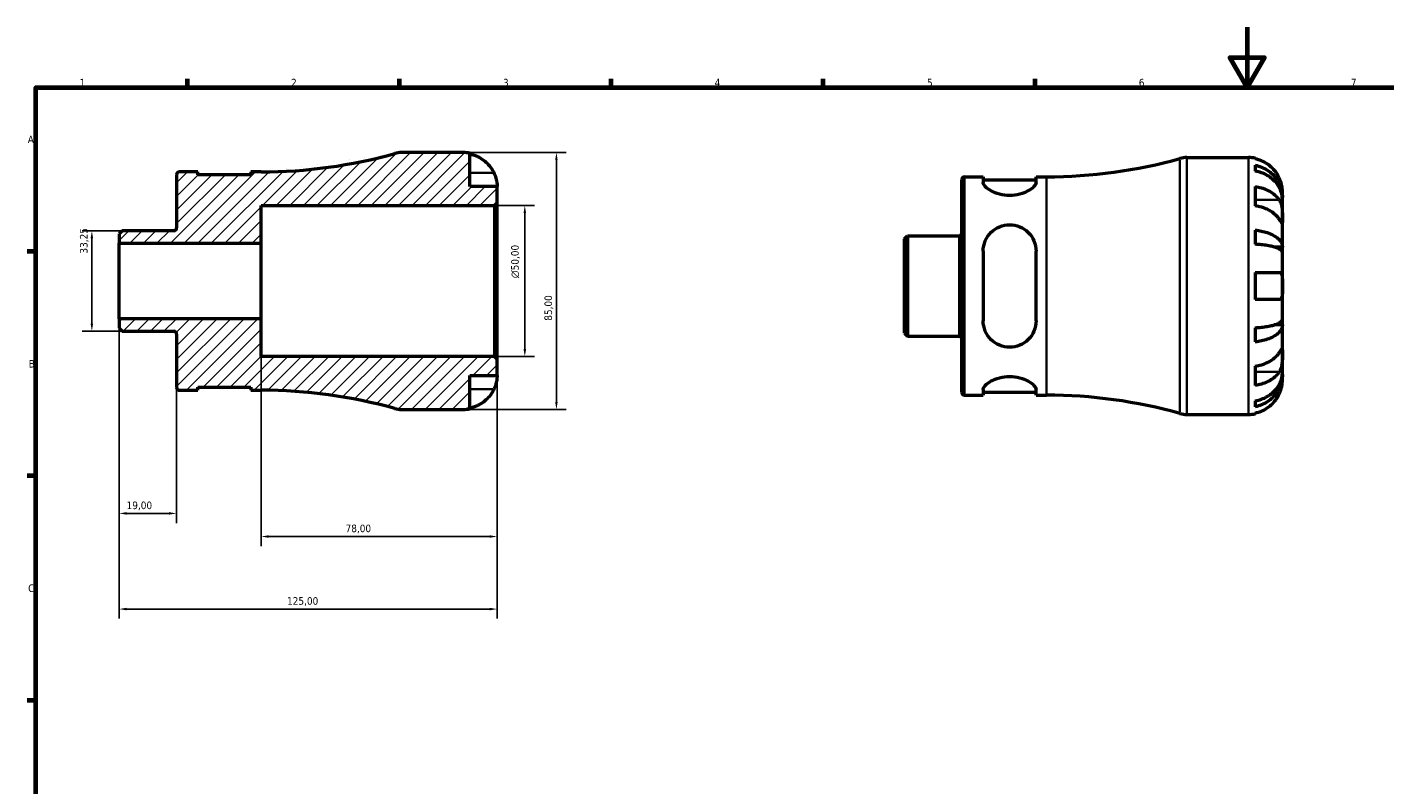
# Model space of a CAD drawing. Header units: millimetres. Extents: x 0 to 905, y 0 to 594.
# Tile 3 of 5: x 17 to 466, y 343 to 594. Entities that reach past the tile are written whole.
import ezdxf

# ---------------------------------------------------------------- set-up
doc = ezdxf.new("R2010")
doc.units = ezdxf.units.MM
for name, color, linetype, lineweight in [('Border (ISO)', 7, 'Continuous', 70), ('Dimension (ISO)', 7, 'Continuous', 25), ('Hatch (ISO)', 7, 'Continuous', 18), ('Visible (ISO)', 7, 'Continuous', 50), ('Visible Narrow (ISO)', 7, 'Continuous', 35)]:
    doc.layers.add(name, color=color, linetype=linetype, lineweight=lineweight)
doc.styles.add('Note Text (ISO)', font='tahoma.ttf')
doc.dimstyles.new('Default (ISO)', dxfattribs={"dimtxt": 2.5, "dimasz": 2.5, "dimexe": 3.175, "dimexo": 0, "dimgap": 0.762, "dimtad": 1, "dimrnd": 1e-08, "dimzin": 0, "dimtxsty": 'Note Text (ISO)', "dimcen": 0.09, "dimdle": 10, "dimclrd": 256, "dimclre": 256, "dimclrt": 232, "dimazin": 0, "dimtfac": 1.40208, "dimtmove": 0, "dimatfit": 3, "dimfxl": 1, "dimtolj": 1, "dimtzin": 0, "dimlwd": -1, "dimlwe": -1, "dimarcsym": 0})

# ---------------------------------------------------------------- blocks, each defined once
blk = doc.blocks.new('Borders Default Border')
at = {"layer": 'Border (ISO)'}
for p, q in [((70.08, 574), (70.08, 576.9)), ((140.17, 574), (140.17, 576.9)), ((210.25, 574), (210.25, 576.9)), ((280.33, 574), (280.33, 576.9)), ((350.42, 574), (350.42, 576.9)), ((20, 519.75), (17.1, 519.75)), ((20, 445.5), (17.1, 445.5)), ((20, 371.25), (17.1, 371.25))]:
    blk.add_line(p, q, dxfattribs=at)
at = {"layer": 'Border (ISO)', "flags": 128}
for points in [[(420.5, 594), (420.5, 574), (414.73, 584), (426.27, 584), (420.5, 574)], [(20, 20), (20, 574), (821, 574), (821, 20), (20, 20)]]:
    blk.add_lwpolyline(points, dxfattribs=at)
at = {"layer": 'Border (ISO)', "color": 232, "true_color": 0xca0064, "char_height": 2.5, "attachment_point": 7, "style": 'Note Text (ISO)'}
for s, insert in [('1', (34.48, 574.4)), ('2', (104.37, 574.4)), ('3', (174.43, 574.35)), ('4', (244.42, 574.4)), ('5', (314.64, 574.35)), ('6', (384.66, 574.35)), ('7', (454.77, 574.4)), ('A', (17.29, 555.62)), ('B', (17.59, 481.37)), ('C', (17.43, 407.08))]:
    blk.add_mtext(s, dxfattribs=dict(at, insert=insert))
blk = doc.blocks.new('*D7')
at = {"layer": 'Defpoints', "color": 0, "transparency": 16777216}
for p in [(38.5, 526.62), (48.5, 526.62), (48.5, 493.38)]:
    blk.add_point(p, dxfattribs=at)
at = {"layer": 'Dimension (ISO)', "transparency": 16777216}
for p, q in [((48.5, 526.62), (35.32, 526.62)), ((38.5, 495.88), (38.5, 524.12)), ((48.5, 493.38), (35.32, 493.38))]:
    blk.add_line(p, q, dxfattribs=at)
for points in [[(38.08, 524.12), (38.91, 524.12), (38.5, 526.62)], [(38.08, 495.88), (38.91, 495.88), (38.5, 493.38)]]:
    blk.add_solid(points, dxfattribs=at)
at = {"layer": 'Dimension (ISO)', "color": 232, "true_color": 0xca0064, "transparency": 16777216, "insert": (34.56, 519.08), "char_height": 2.5, "attachment_point": 1, "rotation": 90, "style": 'Note Text (ISO)'}
blk.add_mtext('\\A1;33,25', dxfattribs=at)
blk = doc.blocks.new('*D8')
at = {"layer": 'Defpoints', "color": 0, "transparency": 16777216}
for p in [(94.5, 497.5), (172.5, 484.15), (94.5, 425.47)]:
    blk.add_point(p, dxfattribs=at)
at = {"layer": 'Dimension (ISO)', "transparency": 16777216}
for p, q in [((94.5, 497.5), (94.5, 422.29)), ((172.5, 484.15), (172.5, 422.29)), ((170, 425.47), (97, 425.47))]:
    blk.add_line(p, q, dxfattribs=at)
for points in [[(97, 425.89), (97, 425.05), (94.5, 425.47)], [(170, 425.89), (170, 425.05), (172.5, 425.47)]]:
    blk.add_solid(points, dxfattribs=at)
at = {"layer": 'Dimension (ISO)', "color": 232, "true_color": 0xca0064, "transparency": 16777216, "insert": (122.38, 429.41), "char_height": 2.5, "attachment_point": 1, "style": 'Note Text (ISO)'}
blk.add_mtext('\\A1;78,00', dxfattribs=at)
blk = doc.blocks.new('*D9')
at = {"layer": 'Defpoints', "color": 0, "transparency": 16777216}
for p in [(171.65, 535), (181.65, 535), (171.65, 485)]:
    blk.add_point(p, dxfattribs=at)
at = {"layer": 'Dimension (ISO)', "transparency": 16777216}
for p, q in [((171.65, 535), (184.82, 535)), ((181.65, 487.5), (181.65, 532.5)), ((171.65, 485), (184.82, 485))]:
    blk.add_line(p, q, dxfattribs=at)
for points in [[(181.23, 532.5), (182.07, 532.5), (181.65, 535)], [(181.23, 487.5), (182.07, 487.5), (181.65, 485)]]:
    blk.add_solid(points, dxfattribs=at)
at = {"layer": 'Dimension (ISO)', "color": 232, "true_color": 0xca0064, "transparency": 16777216, "insert": (177.13, 510.94), "char_height": 2.5, "attachment_point": 1, "rotation": 90, "style": 'Note Text (ISO)'}
blk.add_mtext('\\A1;\\fAIGDT|b0|i0;\\H2.5000;\\ln\\fTahoma|b0|i0;\\H2.5000;50,00', dxfattribs=at)
blk = doc.blocks.new('*D10')
at = {"layer": 'Defpoints', "color": 0, "transparency": 16777216}
for p in [(161.25, 552.5), (161.25, 467.5), (192.1, 467.5)]:
    blk.add_point(p, dxfattribs=at)
at = {"layer": 'Dimension (ISO)', "transparency": 16777216}
for p, q in [((161.25, 552.5), (195.27, 552.5)), ((192.1, 550), (192.1, 470)), ((161.25, 467.5), (195.27, 467.5))]:
    blk.add_line(p, q, dxfattribs=at)
for points in [[(191.68, 550), (192.51, 550), (192.1, 552.5)], [(191.68, 470), (192.51, 470), (192.1, 467.5)]]:
    blk.add_solid(points, dxfattribs=at)
at = {"layer": 'Dimension (ISO)', "color": 232, "true_color": 0xca0064, "transparency": 16777216, "insert": (188.15, 496.86), "char_height": 2.5, "attachment_point": 1, "rotation": 90, "style": 'Note Text (ISO)'}
blk.add_mtext('\\A1;85,00', dxfattribs=at)
blk = doc.blocks.new('*D12')
at = {"layer": 'Defpoints', "color": 0, "transparency": 16777216}
for p in [(47.5, 497.5), (66.5, 474.8), (47.5, 433.12)]:
    blk.add_point(p, dxfattribs=at)
at = {"layer": 'Dimension (ISO)', "transparency": 16777216}
for p, q in [((47.5, 497.5), (47.5, 429.94)), ((66.5, 474.8), (66.5, 429.94)), ((64, 433.12), (50, 433.12))]:
    blk.add_line(p, q, dxfattribs=at)
for points in [[(50, 433.54), (50, 432.7), (47.5, 433.12)], [(64, 433.54), (64, 432.7), (66.5, 433.12)]]:
    blk.add_solid(points, dxfattribs=at)
at = {"layer": 'Dimension (ISO)', "color": 232, "true_color": 0xca0064, "transparency": 16777216, "insert": (49.98, 437.05), "char_height": 2.5, "attachment_point": 1, "style": 'Note Text (ISO)'}
blk.add_mtext('\\A1;19,00', dxfattribs=at)
blk = doc.blocks.new('*D13')
at = {"layer": 'Defpoints', "color": 0, "transparency": 16777216}
for p in [(47.5, 497.5), (172.5, 484.15), (47.5, 401.47)]:
    blk.add_point(p, dxfattribs=at)
at = {"layer": 'Dimension (ISO)', "transparency": 16777216}
for p, q in [((47.5, 497.5), (47.5, 398.3)), ((172.5, 484.15), (172.5, 398.3)), ((170, 401.47), (50, 401.47))]:
    blk.add_line(p, q, dxfattribs=at)
for points in [[(50, 401.89), (50, 401.05), (47.5, 401.47)], [(170, 401.89), (170, 401.05), (172.5, 401.47)]]:
    blk.add_solid(points, dxfattribs=at)
at = {"layer": 'Dimension (ISO)', "color": 232, "true_color": 0xca0064, "transparency": 16777216, "insert": (103.04, 405.41), "char_height": 2.5, "attachment_point": 1, "style": 'Note Text (ISO)'}
blk.add_mtext('\\A1;125,00', dxfattribs=at)

msp = doc.modelspace()

# ---------------------------------------------------------------- hatches: boundary and pattern name
at = {"layer": 'Hatch (ISO)'}
h = msp.add_hatch(dxfattribs=at)
h.set_pattern_fill('ANSI31', color=256, scale=25.4, style=0)
h.set_pattern_definition([(45, (0, 0), (-2.245064, 2.245064), [])])
edge = h.paths.add_edge_path()
edge.add_ellipse((140.921, 476), major_axis=(-2.291, -8.185), ratio=1, start_angle=0, end_angle=15.6386)
edge.add_line((140.921, 467.5), (161.249, 467.5))
edge.add_ellipse((161.249, 478.75), major_axis=(0, -11.25), ratio=1, start_angle=0, end_angle=11.53696)
edge.add_line((163.499, 467.727), (163.499, 478.75))
edge.add_line((163.499, 478.75), (172.499, 478.75))
edge.add_line((172.499, 478.75), (172.499, 484.15))
edge.add_line((172.499, 484.15), (171.649, 485))
edge.add_line((171.649, 485), (94.499, 485))
edge.add_line((94.499, 485), (94.499, 497.5))
edge.add_line((94.499, 497.5), (47.499, 497.5))
edge.add_line((47.499, 497.5), (47.499, 494.373))
edge.add_line((47.499, 494.373), (48.496, 493.375))
edge.add_line((48.496, 493.375), (65.574, 493.375))
edge.add_ellipse((65.574, 492.45), major_axis=(0, 0.925), ratio=1, start_angle=270, end_angle=360, ccw=False)
edge.add_line((66.499, 492.45), (66.499, 474.8))
edge.add_ellipse((67.424, 474.8), major_axis=(-0.925, 0), ratio=1, start_angle=0, end_angle=90)
edge.add_line((67.424, 473.875), (73.549, 473.875))
edge.add_line((73.549, 473.875), (73.549, 474.875))
edge.add_line((73.549, 474.875), (91.049, 474.875))
edge.add_line((91.049, 474.875), (91.049, 473.875))
edge.add_line((91.049, 473.875), (94.499, 473.875))
edge.add_ellipse((94.499, 310.165), major_axis=(0, 163.71), ratio=1, start_angle=344.3614, end_angle=360, ccw=False)
edge = h.paths.add_edge_path()
edge.add_ellipse((140.921, 544), major_axis=(0, 8.5), ratio=1, start_angle=0, end_angle=15.6386)
edge.add_ellipse((94.499, 709.835), major_axis=(44.131, -157.649), ratio=1, start_angle=344.3614, end_angle=360, ccw=False)
edge.add_line((94.499, 546.125), (91.049, 546.125))
edge.add_line((91.049, 546.125), (91.049, 545.125))
edge.add_line((91.049, 545.125), (73.549, 545.125))
edge.add_line((73.549, 545.125), (73.549, 546.125))
edge.add_line((73.549, 546.125), (67.424, 546.125))
edge.add_ellipse((67.424, 545.2), major_axis=(0, 0.925), ratio=1, start_angle=0, end_angle=90)
edge.add_line((66.499, 545.2), (66.499, 527.55))
edge.add_ellipse((65.574, 527.549), major_axis=(0.925, 0), ratio=1, start_angle=270, end_angle=360, ccw=False)
edge.add_line((65.574, 526.625), (48.496, 526.625))
edge.add_line((48.496, 526.625), (47.499, 525.627))
edge.add_line((47.499, 525.627), (47.499, 522.5))
edge.add_line((47.499, 522.5), (94.499, 522.5))
edge.add_line((94.499, 522.5), (94.499, 535))
edge.add_line((94.499, 535), (171.649, 535))
edge.add_line((171.649, 535), (172.499, 535.85))
edge.add_line((172.499, 535.85), (172.499, 541.25))
edge.add_line((172.499, 541.25), (163.499, 541.25))
edge.add_line((163.499, 541.25), (163.499, 552.273))
edge.add_ellipse((161.249, 541.25), major_axis=(2.25, 11.023), ratio=1, start_angle=0, end_angle=11.53696)
edge.add_line((161.249, 552.5), (140.921, 552.5))

# ---------------------------------------------------------------- linework, layer by layer
at = {"layer": 'Visible (ISO)'}
for p, q in [((161.249, 552.5), (140.921, 552.5)), ((163.499, 541.25), (163.499, 552.273)), ((400.576, 550.866), (420.904, 550.866)), ((423.154, 550.639), (423.154, 550.398)), ((423.154, 548.322), (423.154, 546.378)), ((66.499, 545.2), (66.499, 527.549)), ((73.549, 546.125), (67.424, 546.125)), ((73.549, 545.125), (73.549, 546.125)), ((91.049, 545.125), (73.549, 545.125)), ((94.499, 546.125), (91.049, 546.125)), ((91.049, 546.125), (91.049, 545.125)), ((326.154, 473.166), (326.154, 543.566)), ((327.079, 544.491), (333.204, 544.491)), ((333.204, 544.491), (333.204, 542.611)), ((333.204, 543.491), (350.704, 543.491)), ((350.704, 544.491), (354.154, 544.491)), ((350.704, 542.611), (350.704, 544.491)), ((172.499, 541.25), (163.499, 541.25)), ((172.499, 535.85), (172.499, 541.25)), ((423.154, 541.269), (423.154, 534.905)), ((432.154, 537.605), (432.154, 539.616)), ((94.499, 522.5), (94.499, 535)), ((94.499, 535), (171.649, 535)), ((171.649, 535), (172.499, 535.85)), ((171.649, 535), (171.649, 485)), ((172.499, 484.15), (172.499, 535.85)), ((432.154, 537.605), (432.119, 537.605)), ((432.154, 536.84), (432.154, 537.605)), ((432.154, 530.463), (432.154, 536.84)), ((432.154, 521.242), (432.154, 530.463)), ((48.496, 526.625), (47.499, 525.627)), ((47.499, 525.627), (47.499, 522.5)), ((65.574, 526.625), (48.496, 526.625)), ((423.154, 526.861), (423.154, 522.166)), ((47.499, 522.5), (94.499, 522.5)), ((47.499, 497.5), (47.499, 522.5)), ((94.499, 497.5), (94.499, 522.5)), ((307.154, 523.993), (308.151, 524.99)), ((307.154, 492.739), (307.154, 523.993)), ((308.151, 524.99), (325.229, 524.99)), ((308.151, 524.99), (308.151, 491.741)), ((432.154, 521.242), (429.425, 521.242)), ((432.154, 519.395), (432.154, 521.242)), ((333.204, 519.866), (333.204, 496.866)), ((350.704, 496.866), (350.704, 519.866)), ((432.154, 508.366), (432.154, 519.395)), ((423.154, 512.866), (423.154, 503.866)), ((432.154, 497.337), (432.154, 508.366)), ((94.499, 497.5), (47.499, 497.5)), ((47.499, 497.5), (47.499, 494.373)), ((47.499, 494.373), (48.496, 493.375)), ((94.499, 485), (94.499, 497.5)), ((423.154, 494.565), (423.154, 489.871)), ((432.154, 495.489), (429.425, 495.489)), ((432.154, 495.489), (432.154, 497.337)), ((432.154, 486.269), (432.154, 495.489)), ((48.496, 493.375), (65.574, 493.375)), ((66.499, 492.45), (66.499, 474.8)), ((307.154, 492.739), (308.151, 491.741)), ((308.151, 491.741), (325.229, 491.741)), ((171.649, 485), (94.499, 485)), ((172.499, 484.15), (171.649, 485)), ((432.154, 479.892), (432.154, 486.269)), ((172.499, 478.75), (172.499, 484.15)), ((423.154, 481.826), (423.154, 475.462)), ((163.499, 467.727), (163.499, 478.75)), ((163.499, 478.75), (172.499, 478.75)), ((432.154, 479.127), (432.119, 479.127)), ((432.154, 479.127), (432.154, 479.892)), ((432.154, 477.116), (432.154, 479.127)), ((67.424, 473.875), (73.549, 473.875)), ((73.549, 473.875), (73.549, 474.875)), ((73.549, 474.875), (91.049, 474.875)), ((91.049, 474.875), (91.049, 473.875)), ((91.049, 473.875), (94.499, 473.875)), ((327.079, 472.241), (333.204, 472.241)), ((333.204, 474.12), (333.204, 472.241)), ((333.204, 473.241), (350.704, 473.241)), ((350.704, 472.241), (350.704, 474.12)), ((350.704, 472.241), (354.154, 472.241)), ((140.921, 467.5), (161.249, 467.5)), ((423.154, 470.354), (423.154, 468.409)), ((400.576, 465.866), (420.904, 465.866)), ((423.154, 466.333), (423.154, 466.093))]:
    msp.add_line(p, q, dxfattribs=at)
for centre, radius, start, end in [((94.499, 709.835), 163.71, 270, 285.6386), ((140.921, 544), 8.5, 90, 105.6386), ((161.249, 541.25), 11.25, 78.46304, 90), ((354.154, 708.2), 163.71, 270, 285.6386), ((400.576, 542.366), 8.5, 90, 105.6386), ((420.904, 539.616), 11.25, 78.46304, 90), ((67.424, 545.2), 0.925, 90, 180), ((327.079, 543.566), 0.925, 90, 180), ((65.574, 527.549), 0.925, 270, 0), ((325.229, 525.915), 0.925, 270, 0), ((65.574, 492.45), 0.925, 0, 90), ((325.229, 490.816), 0.925, 0, 90), ((67.424, 474.8), 0.925, 180, 270), ((94.499, 310.165), 163.71, 74.3614, 90), ((327.079, 473.166), 0.925, 180, 270), ((354.154, 308.531), 163.71, 74.3614, 90), ((140.921, 476), 8.5, 254.3614, 270), ((161.249, 478.75), 11.25, 270, 281.53696), ((400.576, 474.366), 8.5, 254.3614, 270), ((420.904, 477.116), 11.25, 270, 281.53696)]:
    msp.add_arc(centre, radius, start, end, dxfattribs=at)
for points, knots in [([(163.499, 552.033), (164.218, 551.885), (164.921, 551.663), (166.185, 551.138), (166.859, 550.783), (168.117, 549.939), (168.701, 549.45), (169.684, 548.463), (170.173, 547.875), (170.916, 546.759), (171.199, 546.25), (171.432, 545.75)], [0.21343841, 0.21343841, 0.21343841, 0.21343841, 0.41559978, 0.41559978, 0.62400044, 0.62400044, 0.8324011, 0.8324011, 1.04178819, 1.04178819, 1.20124236, 1.20124236, 1.20124236, 1.20124236]), ([(431.087, 544.116), (430.854, 544.616), (430.571, 545.124), (429.828, 546.241), (429.339, 546.829), (428.356, 547.816), (427.772, 548.305), (426.514, 549.149), (425.84, 549.503), (424.576, 550.028), (423.873, 550.251), (423.154, 550.398)], [5.50227189, 5.50227189, 5.50227189, 5.50227189, 5.66172607, 5.66172607, 5.87111315, 5.87111315, 6.07951382, 6.07951382, 6.28791448, 6.28791448, 6.49007585, 6.49007585, 6.49007585, 6.49007585]), ([(423.154, 548.322), (423.875, 548.179), (424.579, 547.964), (425.845, 547.456), (426.519, 547.113), (427.777, 546.297), (428.361, 545.825), (429.344, 544.872), (429.832, 544.303), (430.674, 543.08), (431.028, 542.425), (431.561, 541.177), (431.789, 540.468), (432.085, 539.021), (432.154, 538.282), (432.154, 537.605)], [0.2134337, 0.2134337, 0.2134337, 0.2134337, 0.41601, 0.41601, 0.6243485, 0.6243485, 0.832687, 0.832687, 1.0415719, 1.0415719, 1.2504568, 1.2504568, 1.4601279, 1.4601279, 1.6697991, 1.6697991, 1.6697991, 1.6697991]), ([(171.432, 545.75), (171.504, 545.595), (171.573, 545.439), (171.748, 545.018), (171.848, 544.755), (172.034, 544.203), (172.118, 543.919), (172.292, 543.232), (172.362, 542.853), (172.463, 542.129), (172.483, 541.815), (172.501, 541.368), (172.499, 541.25), (172.499, 541.25)], [-0.71968867, -0.71968867, -0.71968867, -0.71968867, -0.66913349, -0.66913349, -0.58448293, -0.58448293, -0.49008499, -0.49008499, -0.34765985, -0.34765985, -0.17827673, -0.17827673, 0, 0, 0, 0]), ([(432.154, 536.84), (432.154, 537.442), (432.085, 538.1), (431.789, 539.388), (431.561, 540.018), (431.028, 541.129), (430.674, 541.712), (429.832, 542.801), (429.344, 543.307), (428.361, 544.155), (427.777, 544.576), (426.519, 545.302), (425.845, 545.607), (424.579, 546.059), (423.875, 546.251), (423.154, 546.378)], [5.0161165, 5.0161165, 5.0161165, 5.0161165, 5.2257877, 5.2257877, 5.4354588, 5.4354588, 5.6443437, 5.6443437, 5.8532286, 5.8532286, 6.0615671, 6.0615671, 6.2699056, 6.2699056, 6.472482, 6.472482, 6.472482, 6.472482]), ([(432.154, 539.616), (432.154, 539.616), (432.154, 539.669), (432.15, 539.892), (432.145, 540.071), (432.103, 540.615), (432.056, 541.014), (431.902, 541.781), (431.823, 542.107), (431.645, 542.705), (431.556, 542.971), (431.351, 543.518), (431.234, 543.797), (431.1, 544.087), (431.093, 544.102), (431.087, 544.116)], [-3.12621297, -3.12621297, -3.12621297, -3.12621297, -3.00592131, -3.00592131, -2.87295675, -2.87295675, -2.69789372, -2.69789372, -2.58338701, -2.58338701, -2.49547573, -2.49547573, -2.40310236, -2.40310236, -2.39831682, -2.39831682, -2.39831682, -2.39831682]), ([(350.704, 542.611), (350.704, 542.226), (350.466, 541.752), (349.529, 540.758), (348.831, 540.24), (347.275, 539.392), (346.33, 538.994), (344.225, 538.436), (343.063, 538.282), (341.954, 538.282), (340.845, 538.282), (339.683, 538.436), (337.578, 538.994), (336.633, 539.392), (335.076, 540.24), (334.378, 540.758), (333.442, 541.752), (333.204, 542.226), (333.204, 542.611)], [-1.3922259, -1.3922259, -1.3922259, -1.3922259, -1.0288143, -1.0288143, -0.6654027, -0.6654027, -0.3327014, -0.3327014, 0, 0, 0, 0.3327014, 0.3327014, 0.6654027, 0.6654027, 1.0288143, 1.0288143, 1.3922259, 1.3922259, 1.3922259, 1.3922259]), ([(423.154, 541.269), (423.873, 541.165), (424.576, 541.008), (425.84, 540.636), (426.514, 540.386), (427.772, 539.789), (428.356, 539.443), (429.339, 538.746), (429.828, 538.329), (430.571, 537.54), (430.854, 537.181), (431.087, 536.827)], [0.21343841, 0.21343841, 0.21343841, 0.21343841, 0.41559978, 0.41559978, 0.62400044, 0.62400044, 0.8324011, 0.8324011, 1.04178819, 1.04178819, 1.20124236, 1.20124236, 1.20124236, 1.20124236]), ([(431.087, 530.463), (430.854, 530.817), (430.571, 531.176), (429.828, 531.965), (429.339, 532.382), (428.356, 533.079), (427.772, 533.425), (426.514, 534.022), (425.84, 534.272), (424.576, 534.644), (423.873, 534.801), (423.154, 534.905)], [5.50227189, 5.50227189, 5.50227189, 5.50227189, 5.66172607, 5.66172607, 5.87111315, 5.87111315, 6.07951382, 6.07951382, 6.28791448, 6.28791448, 6.49007585, 6.49007585, 6.49007585, 6.49007585]), ([(431.087, 536.827), (431.146, 536.738), (431.202, 536.644), (431.379, 536.327), (431.488, 536.087), (431.688, 535.553), (431.775, 535.259), (431.948, 534.512), (432.017, 534.052), (432.118, 533.02), (432.138, 532.459), (432.156, 531.384), (432.154, 530.884), (432.154, 530.463)], [-0.72474413, -0.72474413, -0.72474413, -0.72474413, -0.68292689, -0.68292689, -0.58946764, -0.58946764, -0.49014387, -0.49014387, -0.34933517, -0.34933517, -0.17856496, -0.17856496, 0, 0, 0, 0]), ([(432.154, 530.463), (432.154, 530.222), (432.154, 530.009), (432.152, 529.635), (432.149, 529.48), (432.128, 529.215), (432.104, 529.141), (432.004, 529.149), (431.931, 529.225), (431.752, 529.464), (431.664, 529.592), (431.461, 529.895), (431.348, 530.066), (431.179, 530.323), (431.133, 530.392), (431.087, 530.463)], [0, 0, 0, 0, 0.10230486, 0.10230486, 0.2116531, 0.2116531, 0.35868741, 0.35868741, 0.49861539, 0.49861539, 0.59613895, 0.59613895, 0.69034298, 0.69034298, 0.72355027, 0.72355027, 0.72355027, 0.72355027]), ([(333.204, 519.866), (333.204, 521.014), (333.442, 522.216), (334.378, 524.403), (335.076, 525.391), (336.633, 526.888), (337.578, 527.528), (339.683, 528.392), (340.845, 528.616), (343.063, 528.616), (344.225, 528.392), (346.33, 527.528), (347.275, 526.888), (348.831, 525.391), (349.529, 524.403), (350.466, 522.216), (350.704, 521.014), (350.704, 519.866)], [1.3366091, 1.3366091, 1.3366091, 1.3366091, 1.7000206, 1.7000206, 2.0634322, 2.0634322, 2.3961336, 2.3961336, 2.728835, 2.728835, 3.0615363, 3.0615363, 3.3942377, 3.3942377, 3.7576493, 3.7576493, 4.1210608, 4.1210608, 4.1210608, 4.1210608]), ([(423.154, 526.861), (423.875, 526.786), (424.579, 526.673), (425.845, 526.407), (426.519, 526.227), (427.777, 525.799), (428.361, 525.551), (429.344, 525.052), (429.832, 524.754), (430.674, 524.113), (431.028, 523.769), (431.561, 523.115), (431.789, 522.743), (432.085, 521.985), (432.154, 521.597), (432.154, 521.242)], [0.2134337, 0.2134337, 0.2134337, 0.2134337, 0.41601, 0.41601, 0.6243485, 0.6243485, 0.832687, 0.832687, 1.0415719, 1.0415719, 1.2504568, 1.2504568, 1.4601279, 1.4601279, 1.6697991, 1.6697991, 1.6697991, 1.6697991]), ([(432.154, 519.395), (432.154, 519.57), (432.085, 519.761), (431.789, 520.135), (431.561, 520.318), (431.028, 520.641), (430.674, 520.811), (429.832, 521.127), (429.344, 521.274), (428.361, 521.52), (427.777, 521.643), (426.519, 521.854), (425.845, 521.942), (424.579, 522.074), (423.875, 522.129), (423.154, 522.166)], [5.0161165, 5.0161165, 5.0161165, 5.0161165, 5.2257877, 5.2257877, 5.4354588, 5.4354588, 5.6443437, 5.6443437, 5.8532286, 5.8532286, 6.0615671, 6.0615671, 6.2699056, 6.2699056, 6.472482, 6.472482, 6.472482, 6.472482]), ([(423.154, 512.866), (423.873, 512.866), (424.576, 512.866), (425.84, 512.866), (426.514, 512.866), (427.772, 512.866), (428.356, 512.866), (429.339, 512.866), (429.828, 512.866), (430.571, 512.866), (430.854, 512.866), (431.087, 512.866)], [0.21343841, 0.21343841, 0.21343841, 0.21343841, 0.41559978, 0.41559978, 0.62400044, 0.62400044, 0.8324011, 0.8324011, 1.04178819, 1.04178819, 1.20124236, 1.20124236, 1.20124236, 1.20124236]), ([(431.087, 512.866), (431.159, 512.866), (431.228, 512.858), (431.403, 512.814), (431.503, 512.763), (431.689, 512.602), (431.773, 512.488), (431.947, 512.125), (432.017, 511.842), (432.118, 511.096), (432.138, 510.62), (432.156, 509.549), (432.154, 508.96), (432.154, 508.366)], [-0.71968867, -0.71968867, -0.71968867, -0.71968867, -0.66913349, -0.66913349, -0.58448293, -0.58448293, -0.49008499, -0.49008499, -0.34765985, -0.34765985, -0.17827673, -0.17827673, 0, 0, 0, 0]), ([(432.154, 508.366), (432.154, 507.965), (432.154, 507.566), (432.15, 506.752), (432.145, 506.345), (432.103, 505.48), (432.056, 505.056), (431.902, 504.501), (431.823, 504.323), (431.645, 504.083), (431.556, 504.005), (431.351, 503.897), (431.234, 503.869), (431.1, 503.866), (431.093, 503.866), (431.087, 503.866)], [-3.12621297, -3.12621297, -3.12621297, -3.12621297, -3.00592131, -3.00592131, -2.87295675, -2.87295675, -2.69789372, -2.69789372, -2.58338701, -2.58338701, -2.49547573, -2.49547573, -2.40310236, -2.40310236, -2.39831682, -2.39831682, -2.39831682, -2.39831682]), ([(431.087, 503.866), (430.854, 503.866), (430.571, 503.866), (429.828, 503.866), (429.339, 503.866), (428.356, 503.866), (427.772, 503.866), (426.514, 503.866), (425.84, 503.866), (424.576, 503.866), (423.873, 503.866), (423.154, 503.866)], [5.50227189, 5.50227189, 5.50227189, 5.50227189, 5.66172607, 5.66172607, 5.87111315, 5.87111315, 6.07951382, 6.07951382, 6.28791448, 6.28791448, 6.49007585, 6.49007585, 6.49007585, 6.49007585]), ([(350.704, 496.866), (350.704, 495.717), (350.466, 494.516), (349.529, 492.328), (348.831, 491.34), (347.275, 489.843), (346.33, 489.204), (344.225, 488.339), (343.063, 488.116), (341.954, 488.116), (340.845, 488.116), (339.683, 488.339), (337.578, 489.204), (336.633, 489.843), (335.076, 491.34), (334.378, 492.328), (333.442, 494.516), (333.204, 495.717), (333.204, 496.866)], [-1.3922259, -1.3922259, -1.3922259, -1.3922259, -1.0288143, -1.0288143, -0.6654027, -0.6654027, -0.3327014, -0.3327014, 0, 0, 0, 0.3327014, 0.3327014, 0.6654027, 0.6654027, 1.0288143, 1.0288143, 1.3922259, 1.3922259, 1.3922259, 1.3922259]), ([(423.154, 494.565), (423.875, 494.602), (424.579, 494.658), (425.845, 494.789), (426.519, 494.878), (427.777, 495.089), (428.361, 495.211), (429.344, 495.458), (429.832, 495.605), (430.674, 495.921), (431.028, 496.09), (431.561, 496.413), (431.789, 496.596), (432.085, 496.971), (432.154, 497.162), (432.154, 497.337)], [0.2134337, 0.2134337, 0.2134337, 0.2134337, 0.41601, 0.41601, 0.6243485, 0.6243485, 0.832687, 0.832687, 1.0415719, 1.0415719, 1.2504568, 1.2504568, 1.4601279, 1.4601279, 1.6697991, 1.6697991, 1.6697991, 1.6697991]), ([(432.154, 495.489), (432.154, 495.134), (432.085, 494.747), (431.789, 493.988), (431.561, 493.617), (431.028, 492.962), (430.674, 492.619), (429.832, 491.978), (429.344, 491.68), (428.361, 491.18), (427.777, 490.932), (426.519, 490.505), (425.845, 490.325), (424.579, 490.058), (423.875, 489.946), (423.154, 489.871)], [5.0161165, 5.0161165, 5.0161165, 5.0161165, 5.2257877, 5.2257877, 5.4354588, 5.4354588, 5.6443437, 5.6443437, 5.8532286, 5.8532286, 6.0615671, 6.0615671, 6.2699056, 6.2699056, 6.472482, 6.472482, 6.472482, 6.472482]), ([(423.154, 481.826), (423.873, 481.931), (424.576, 482.088), (425.84, 482.459), (426.514, 482.71), (427.772, 483.307), (428.356, 483.652), (429.339, 484.35), (429.828, 484.766), (430.571, 485.556), (430.854, 485.915), (431.087, 486.269)], [0.21343841, 0.21343841, 0.21343841, 0.21343841, 0.41559978, 0.41559978, 0.62400044, 0.62400044, 0.8324011, 0.8324011, 1.04178819, 1.04178819, 1.20124236, 1.20124236, 1.20124236, 1.20124236]), ([(431.087, 486.269), (431.146, 486.358), (431.202, 486.444), (431.379, 486.712), (431.488, 486.878), (431.688, 487.174), (431.775, 487.3), (431.948, 487.526), (432.017, 487.593), (432.118, 487.579), (432.138, 487.465), (432.156, 487.023), (432.154, 486.69), (432.154, 486.269)], [-0.72474413, -0.72474413, -0.72474413, -0.72474413, -0.68292689, -0.68292689, -0.58946764, -0.58946764, -0.49014387, -0.49014387, -0.34933517, -0.34933517, -0.17856496, -0.17856496, 0, 0, 0, 0]), ([(432.154, 486.269), (432.154, 486.028), (432.154, 485.76), (432.152, 485.162), (432.149, 484.83), (432.128, 484.019), (432.104, 483.532), (432.004, 482.582), (431.931, 482.126), (431.752, 481.393), (431.664, 481.107), (431.461, 480.582), (431.348, 480.343), (431.179, 480.049), (431.133, 479.976), (431.087, 479.905)], [0, 0, 0, 0, 0.10230486, 0.10230486, 0.2116531, 0.2116531, 0.35868741, 0.35868741, 0.49861539, 0.49861539, 0.59613895, 0.59613895, 0.69034298, 0.69034298, 0.72355027, 0.72355027, 0.72355027, 0.72355027]), ([(172.499, 478.75), (172.499, 478.75), (172.499, 478.696), (172.495, 478.474), (172.49, 478.295), (172.448, 477.751), (172.401, 477.352), (172.247, 476.585), (172.168, 476.259), (171.99, 475.66), (171.901, 475.395), (171.696, 474.848), (171.579, 474.569), (171.445, 474.279), (171.438, 474.264), (171.432, 474.25)], [-3.12621297, -3.12621297, -3.12621297, -3.12621297, -3.00592131, -3.00592131, -2.87295675, -2.87295675, -2.69789372, -2.69789372, -2.58338701, -2.58338701, -2.49547573, -2.49547573, -2.40310236, -2.40310236, -2.39831682, -2.39831682, -2.39831682, -2.39831682]), ([(333.204, 474.12), (333.204, 474.506), (333.442, 474.98), (334.378, 475.974), (335.076, 476.492), (336.633, 477.34), (337.578, 477.738), (339.683, 478.296), (340.845, 478.45), (343.063, 478.45), (344.225, 478.296), (346.33, 477.738), (347.275, 477.34), (348.831, 476.492), (349.529, 475.974), (350.466, 474.98), (350.704, 474.506), (350.704, 474.12)], [1.3366091, 1.3366091, 1.3366091, 1.3366091, 1.7000206, 1.7000206, 2.0634322, 2.0634322, 2.3961336, 2.3961336, 2.728835, 2.728835, 3.0615363, 3.0615363, 3.3942377, 3.3942377, 3.7576493, 3.7576493, 4.1210608, 4.1210608, 4.1210608, 4.1210608]), ([(431.087, 479.905), (430.854, 479.551), (430.571, 479.192), (429.828, 478.402), (429.339, 477.986), (428.356, 477.288), (427.772, 476.943), (426.514, 476.346), (425.84, 476.095), (424.576, 475.724), (423.873, 475.567), (423.154, 475.462)], [5.50227189, 5.50227189, 5.50227189, 5.50227189, 5.66172607, 5.66172607, 5.87111315, 5.87111315, 6.07951382, 6.07951382, 6.28791448, 6.28791448, 6.49007585, 6.49007585, 6.49007585, 6.49007585]), ([(423.154, 470.354), (423.875, 470.481), (424.579, 470.673), (425.845, 471.125), (426.519, 471.43), (427.777, 472.156), (428.361, 472.577), (429.344, 473.425), (429.832, 473.931), (430.674, 475.019), (431.028, 475.602), (431.561, 476.713), (431.789, 477.344), (432.085, 478.632), (432.154, 479.29), (432.154, 479.892)], [0.2134337, 0.2134337, 0.2134337, 0.2134337, 0.41601, 0.41601, 0.6243485, 0.6243485, 0.832687, 0.832687, 1.0415719, 1.0415719, 1.2504568, 1.2504568, 1.4601279, 1.4601279, 1.6697991, 1.6697991, 1.6697991, 1.6697991]), ([(432.154, 479.127), (432.154, 478.45), (432.085, 477.711), (431.789, 476.263), (431.561, 475.555), (431.028, 474.307), (430.674, 473.652), (429.832, 472.428), (429.344, 471.86), (428.361, 470.907), (427.777, 470.434), (426.519, 469.618), (425.845, 469.276), (424.579, 468.767), (423.875, 468.552), (423.154, 468.409)], [5.0161165, 5.0161165, 5.0161165, 5.0161165, 5.2257877, 5.2257877, 5.4354588, 5.4354588, 5.6443437, 5.6443437, 5.8532286, 5.8532286, 6.0615671, 6.0615671, 6.2699056, 6.2699056, 6.472482, 6.472482, 6.472482, 6.472482]), ([(431.087, 472.616), (431.159, 472.771), (431.228, 472.927), (431.403, 473.347), (431.503, 473.611), (431.689, 474.163), (431.773, 474.447), (431.947, 475.134), (432.017, 475.513), (432.118, 476.237), (432.138, 476.551), (432.156, 476.998), (432.154, 477.116), (432.154, 477.116)], [-0.71968867, -0.71968867, -0.71968867, -0.71968867, -0.66913349, -0.66913349, -0.58448293, -0.58448293, -0.49008499, -0.49008499, -0.34765985, -0.34765985, -0.17827673, -0.17827673, 0, 0, 0, 0]), ([(171.432, 474.25), (171.199, 473.75), (170.916, 473.241), (170.173, 472.125), (169.684, 471.537), (168.701, 470.55), (168.117, 470.061), (166.859, 469.217), (166.185, 468.862), (164.921, 468.337), (164.218, 468.115), (163.499, 467.967)], [5.50227189, 5.50227189, 5.50227189, 5.50227189, 5.66172607, 5.66172607, 5.87111315, 5.87111315, 6.07951382, 6.07951382, 6.28791448, 6.28791448, 6.49007585, 6.49007585, 6.49007585, 6.49007585]), ([(423.154, 466.333), (423.873, 466.481), (424.576, 466.703), (425.84, 467.228), (426.514, 467.583), (427.772, 468.427), (428.356, 468.916), (429.339, 469.902), (429.828, 470.491), (430.571, 471.607), (430.854, 472.115), (431.087, 472.616)], [0.21343841, 0.21343841, 0.21343841, 0.21343841, 0.41559978, 0.41559978, 0.62400044, 0.62400044, 0.8324011, 0.8324011, 1.04178819, 1.04178819, 1.20124236, 1.20124236, 1.20124236, 1.20124236])]:
    msp.add_open_spline(points, degree=3, knots=knots, dxfattribs=at)
at = {"layer": 'Visible Narrow (ISO)'}
for p, q in [((398.285, 466.7), (398.285, 550.032)), ((400.576, 550.343), (400.576, 466.389)), ((420.904, 466.389), (420.904, 550.343)), ((171.035, 545.75), (163.895, 545.75)), ((327.079, 544.046), (327.079, 472.686)), ((354.154, 472.686), (354.154, 544.046)), ((430.69, 536.827), (423.55, 536.827)), ((325.229, 491.946), (325.229, 524.786)), ((430.69, 479.905), (423.55, 479.905)), ((171.035, 474.25), (163.895, 474.25))]:
    msp.add_line(p, q, dxfattribs=at)

# ---------------------------------------------------------------- block references
msp.add_blockref('Borders Default Border', (0, 0))

# ---------------------------------------------------------------- dimensions: what is measured, and where the dimension line sits
at = {"layer": 'Dimension (ISO)'}
for base, p1, p2, angle, picture, middle in [((192.095, 467.5), (161.249, 552.5), (161.249, 467.5), 90, '*D10', (192.095, 501)), ((38.496, 526.625), (48.496, 493.375), (48.496, 526.625), 270, '*D7', (38.496, 523.182)), ((47.499, 433.12), (66.499, 474.8), (47.499, 497.5), 180, '*D12', (53.999, 433.12)), ((47.499, 401.47), (172.499, 484.15), (47.499, 497.5), 180, '*D13', (107.999, 401.47)), ((94.499, 425.47), (172.499, 484.15), (94.499, 497.5), 180, '*D8', (126.499, 425.47))]:
    dim = msp.add_linear_dim(base=base, p1=p1, p2=p2, angle=angle, dimstyle='Default (ISO)', override={"dimdec": 2, "dimtp": 0, "dimtm": 0, "dimtdec": 2, "dimtofl": 0, "dimatfit": 1}, dxfattribs=at)
    dim.commit()
    dim.dimension.update_dxf_attribs({"geometry": picture, "text_midpoint": middle, "dimtype": 160})
dim = msp.add_linear_dim(base=(181.649, 535), p1=(171.649, 485), p2=(171.649, 535), angle=90, text='\\fAIGDT|b0|i0;\\H2.5000;\\ln\\fTahoma|b0|i0;\\H2.5000;<>', dimstyle='Default (ISO)', override={"dimdec": 2, "dimtp": 0, "dimtm": 0, "dimtdec": 2, "dimtofl": 0, "dimatfit": 1}, dxfattribs=at)
dim.commit()
dim.dimension.update_dxf_attribs({"geometry": '*D9', "text_midpoint": (181.649, 516.5), "dimtype": 160})

doc.saveas('drawing.dxf')
